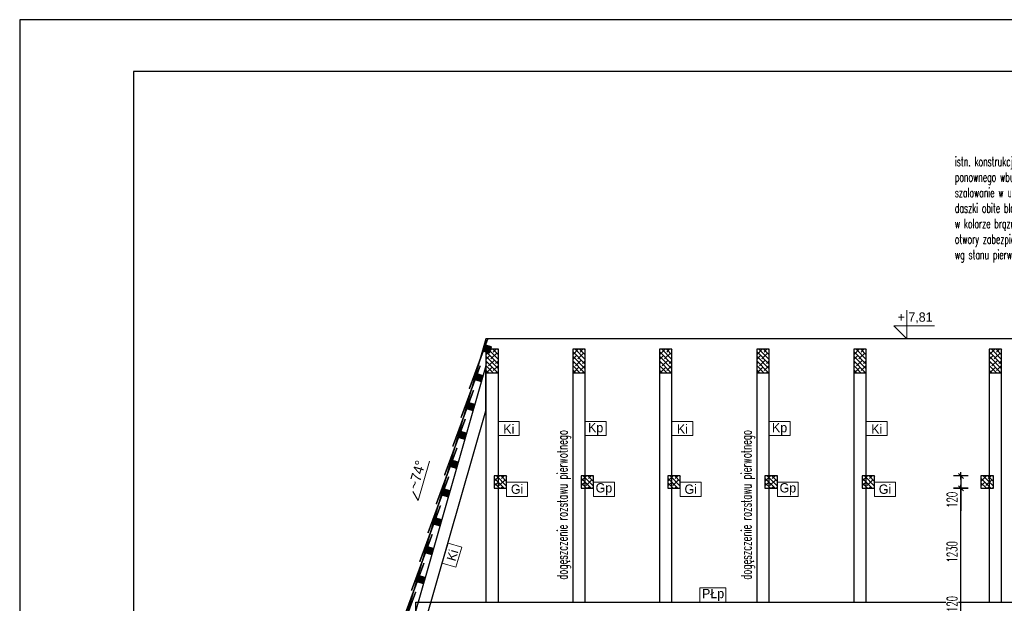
# Model space of a CAD drawing. Header units: centimetres. Extents: x 152786 to 159501, y -6718 to 1403.
# Tile 84 of 89: x 157401 to 158354, y 839 to 1403. Entities that reach past the tile are written whole.
import ezdxf
from ezdxf import colors
from ezdxf.entities.mleader import LeaderData, LeaderLine
from ezdxf.enums import TextEntityAlignment as Align
from ezdxf.math import Vec2, Vec3

# ---------------------------------------------------------------- set-up
doc = ezdxf.new("R2010")
doc.units = ezdxf.units.CM
doc.header["$LTSCALE"] = 0.1
doc.layers.get('0').update_dxf_attribs({"color": 45})
doc.layers.add('A_Opisy', color=7, linetype='Continuous', lineweight=18)
doc.layers.add('A_opisy więźby', color=51, linetype='Continuous', lineweight=13)
for name, color, linetype in [('A_wymiary_zewn', 4, 'Continuous'), ('Format', 7, 'Continuous'), ('hatch_R&F', 4, 'Continuous'), ('opisy_prętów_R&F', 2, 'Continuous'), ('ozn_graficzne_PROKON', 5, 'Continuous'), ('ozn_graficzne_R&F', 5, 'Continuous'), ('widoki_R&F', 4, 'Continuous'), ('więźba_R&F', 3, 'Continuous'), ('wymiary_R&F', 3, 'Continuous')]:
    doc.layers.add(name, color=color, linetype=linetype)
doc.styles.add('CG', font='FL Pismo Techniczne.ttf')
doc.styles.add('simplex 0.6', font='simplex.shx', dxfattribs={"width": 0.6})
doc.styles.add('Skala 50', font='simplex.shx', dxfattribs={"width": 0.9, "height": 10})
doc.styles.add('TECH', font='FL Pismo Techniczne.ttf')
doc.dimstyles.new('1_50 [mm] żelbet', dxfattribs={"dimtxt": 10, "dimasz": 0.5, "dimexe": 0.18, "dimexo": 0.0625, "dimgap": 3.5, "dimtad": 1, "dimlfac": 10, "dimrnd": 5, "dimdsep": 46, "dimtxsty": 'simplex 0.6', "dimblk1": 'KR', "dimblk2": 'KR', "dimsah": 1, "dimcen": 0.09, "dimse1": 1, "dimse2": 1, "dimclrd": 8, "dimadec": 0, "dimazin": 0, "dimtfac": 1, "dimtofl": 0, "dimtmove": 0, "dimatfit": 3, "dimfxl": 1, "dimtvp": 1, "dimtfill": 1, "dimtfillclr": 256, "dimtolj": 1, "dimtzin": 0, "dimarcsym": 0})

# ---------------------------------------------------------------- blocks, each defined once
blk = doc.blocks.new('_Open30')
at = {"color": 0, "linetype": 'ByBlock', "lineweight": -2, "transparency": 16777216}
for p, q in [((-1, 0.2679), (0, 0)), ((0, 0), (-1, -0.2679)), ((0, 0), (-1, 0))]:
    blk.add_line(p, q, dxfattribs=at)
blk = doc.blocks.new('KR')
for p, q in [((-7, 0), (7, 0)), ((-4.9, -4.9), (4.9, 4.9)), ((0, -14), (0, 14))]:
    blk.add_line(p, q)
blk = doc.blocks.new('*D552')
at = {"layer": 'Defpoints', "color": 0, "transparency": 16777216}
for p in [(158331.15, 826.96), (158331.15, 814.96)]:
    blk.add_point(p, dxfattribs=at)
at = {"layer": 'wymiary_R&F', "color": 8, "lineweight": -2, "transparency": 16777216}
for p, q in [((158311.7, 826.96), (158311.7, 848.75)), ((158311.7, 815.46), (158311.7, 826.46))]:
    blk.add_line(p, q, dxfattribs=at)
at = {"layer": 'wymiary_R&F', "color": 8, "lineweight": -2, "transparency": 16777216, "xscale": 0.5, "yscale": 0.5, "zscale": 0.5}
for p, rotation in [((158311.7, 826.96), 90), ((158311.7, 814.96), 270)]:
    blk.add_blockref('KR', p, dxfattribs=dict(at, rotation=rotation))
at = {"layer": 'wymiary_R&F', "color": 0, "transparency": 16777216, "insert": (158303.2, 838.1), "char_height": 10, "attachment_point": 5, "rotation": 90, "style": 'simplex 0.6', "bg_fill": 3, "box_fill_scale": 1.1, "bg_fill_color": 256, "bg_fill_true_color": 13158600, "bg_fill_transparency": 0}
blk.add_mtext('\\A1;120', dxfattribs=at)
at = {"layer": 'Defpoints', "color": 0, "transparency": 16777216}
blk.add_point((158311.7, 826.96), dxfattribs=at)
blk = doc.blocks.new('*D553')
at = {"layer": 'Defpoints', "color": 0, "transparency": 16777216}
for p in [(158311.7, 949.96), (158331.15, 949.96), (158331.15, 826.96)]:
    blk.add_point(p, dxfattribs=at)
at = {"layer": 'wymiary_R&F', "color": 8, "lineweight": -2, "transparency": 16777216}
blk.add_line((158311.7, 827.46), (158311.7, 949.46), dxfattribs=at)
at = {"layer": 'wymiary_R&F', "color": 8, "lineweight": -2, "transparency": 16777216, "xscale": 0.5, "yscale": 0.5, "zscale": 0.5}
for p, rotation in [((158311.7, 949.96), 90), ((158311.7, 826.96), 270)]:
    blk.add_blockref('KR', p, dxfattribs=dict(at, rotation=rotation))
at = {"layer": 'wymiary_R&F', "color": 0, "transparency": 16777216, "insert": (158303.2, 888.46), "char_height": 10, "attachment_point": 5, "rotation": 90, "style": 'simplex 0.6', "bg_fill": 3, "box_fill_scale": 1.1, "bg_fill_color": 256, "bg_fill_true_color": 13158600, "bg_fill_transparency": 0}
blk.add_mtext('\\A1;1230', dxfattribs=at)
blk = doc.blocks.new('*D554')
at = {"layer": 'Defpoints', "color": 0, "transparency": 16777216}
for p in [(158311.7, 961.96), (158331.15, 961.96), (158331.15, 949.96)]:
    blk.add_point(p, dxfattribs=at)
at = {"layer": 'wymiary_R&F', "color": 8, "lineweight": -2, "transparency": 16777216}
for p, q in [((158311.7, 961.46), (158311.7, 950.46)), ((158311.7, 949.96), (158311.7, 928.17))]:
    blk.add_line(p, q, dxfattribs=at)
at = {"layer": 'wymiary_R&F', "color": 8, "lineweight": -2, "transparency": 16777216, "xscale": 0.5, "yscale": 0.5, "zscale": 0.5}
for p, rotation in [((158311.7, 961.96), 90), ((158311.7, 949.96), 270)]:
    blk.add_blockref('KR', p, dxfattribs=dict(at, rotation=rotation))
at = {"layer": 'wymiary_R&F', "color": 0, "transparency": 16777216, "insert": (158303.2, 938.82), "char_height": 10, "attachment_point": 5, "rotation": 90, "style": 'simplex 0.6', "bg_fill": 3, "box_fill_scale": 1.1, "bg_fill_color": 256, "bg_fill_true_color": 13158600, "bg_fill_transparency": 0}
blk.add_mtext('\\A1;120', dxfattribs=at)

msp = doc.modelspace()

# ---------------------------------------------------------------- hatches: boundary and pattern name
at = {"layer": 'hatch_R&F'}
h = msp.add_hatch(dxfattribs=at)
h.set_pattern_fill('ANSI38', color=256, scale=0.35, angle=129.1769423)
h.set_pattern_definition([(110.9993878, (6723.2442, -14840.6196), (-1.037445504, -0.398225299), []), (200.9993878, (6723.2442, -14840.6196), (-1.67666571, -1.833896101), [2.778125, -1.666875])])
h.paths.add_polyline_path([(157855.7295, 1081.0062), (157857.3834, 1086.7738), (157851.6158, 1088.4276), (157849.962, 1082.66)])
h = msp.add_hatch(dxfattribs=at)
h.set_pattern_fill('ANSI38', color=256, angle=90)
h.set_pattern_definition([(135, (6118.7244, 6572.0738), (-2.24506403, -2.24506403), []), (225, (6118.7244, 6572.0738), (-2.24506403, -6.73519209), [7.9375, -4.7625])])
h.paths.add_polyline_path([(157852.1463, 1061.7941), (157864.1463, 1061.7941), (157864.1463, 1084.4391), (157852.1463, 1084.4391)])
h = msp.add_hatch(dxfattribs=at)
h.set_pattern_fill('ANSI38', color=256, angle=90)
h.set_pattern_definition([(135, (6202.7244, 6572.0738), (-2.24506403, -2.24506403), []), (225, (6202.7244, 6572.0738), (-2.24506403, -6.73519209), [7.9375, -4.7625])])
h.paths.add_polyline_path([(157936.1463, 1061.7941), (157948.1463, 1061.7941), (157948.1463, 1084.4391), (157936.1463, 1084.4391)])
h = msp.add_hatch(dxfattribs=at)
h.set_pattern_fill('ANSI38', color=256, angle=90)
h.set_pattern_definition([(135, (6286.7244, 6572.0738), (-2.24506403, -2.24506403), []), (225, (6286.7244, 6572.0738), (-2.24506403, -6.73519209), [7.9375, -4.7625])])
h.paths.add_polyline_path([(158020.1463, 1061.7941), (158032.1463, 1061.7941), (158032.1463, 1084.4391), (158020.1463, 1084.4391)])
h = msp.add_hatch(dxfattribs=at)
h.set_pattern_fill('ANSI38', color=256, angle=90)
h.set_pattern_definition([(135, (6380.7244, 6572.0738), (-2.24506403, -2.24506403), []), (225, (6380.7244, 6572.0738), (-2.24506403, -6.73519209), [7.9375, -4.7625])])
h.paths.add_polyline_path([(158114.1463, 1061.7941), (158126.1463, 1061.7941), (158126.1463, 1084.4391), (158114.1463, 1084.4391)])
h = msp.add_hatch(dxfattribs=at)
h.set_pattern_fill('ANSI38', color=256, angle=90)
h.set_pattern_definition([(135, (6474.7244, 6572.0738), (-2.24506403, -2.24506403), []), (225, (6474.7244, 6572.0738), (-2.24506403, -6.73519209), [7.9375, -4.7625])])
h.paths.add_polyline_path([(158208.1463, 1061.7941), (158220.1463, 1061.7941), (158220.1463, 1084.4391), (158208.1463, 1084.4391)])
h = msp.add_hatch(dxfattribs=at)
h.set_pattern_fill('ANSI38', color=256, angle=90)
h.set_pattern_definition([(135, (6605.7244, 6572.0738), (-2.24506403, -2.24506403), []), (225, (6605.7244, 6572.0738), (-2.24506403, -6.73519209), [7.9375, -4.7625])])
h.paths.add_polyline_path([(158339.1463, 1061.7941), (158351.1463, 1061.7941), (158351.1463, 1084.4391), (158339.1463, 1084.4391)])
h = msp.add_hatch(dxfattribs=at)
h.set_pattern_fill('ANSI38', color=256, scale=0.35, angle=129.1769423)
h.set_pattern_definition([(110.9993878, (6715.2507, -14868.4961), (-1.037445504, -0.398225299), []), (200.9993878, (6715.2507, -14868.4961), (-1.67666571, -1.833896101), [2.778125, -1.666875])])
h.paths.add_polyline_path([(157847.7361, 1053.1296), (157849.3899, 1058.8972), (157843.6223, 1060.551), (157841.9685, 1054.7834)])
h = msp.add_hatch(dxfattribs=at)
h.set_pattern_fill('ANSI38', color=256, scale=0.35, angle=129.1769423)
h.set_pattern_definition([(110.9993878, (6703.2652, -14894.9035), (-1.037445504, -0.398225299), []), (200.9993878, (6703.2652, -14894.9035), (-1.67666571, -1.833896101), [2.778125, -1.666875])])
h.paths.add_polyline_path([(157839.7426, 1025.253), (157841.3964, 1031.0206), (157835.6288, 1032.6744), (157833.975, 1026.9068)])
h = msp.add_hatch(dxfattribs=at)
h.set_pattern_fill('ANSI38', color=256, scale=0.35, angle=129.1769423)
h.set_pattern_definition([(110.9993878, (6691.2797, -14921.3108), (-1.037445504, -0.398225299), []), (200.9993878, (6691.2797, -14921.3108), (-1.67666571, -1.833896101), [2.778125, -1.666875])])
h.paths.add_polyline_path([(157831.7491, 997.3764), (157833.4029, 1003.144), (157827.6353, 1004.7978), (157825.9815, 999.0302)])
h = msp.add_hatch(dxfattribs=at)
h.set_pattern_fill('ANSI38', color=256, scale=0.35, angle=129.1769423)
h.set_pattern_definition([(110.9993878, (6679.2943, -14947.7182), (-1.037445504, -0.398225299), []), (200.9993878, (6679.2943, -14947.7182), (-1.67666571, -1.833896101), [2.778125, -1.666875])])
h.paths.add_polyline_path([(157823.7556, 969.4998), (157825.4094, 975.2674), (157819.6419, 976.9212), (157817.988, 971.1536)])
h = msp.add_hatch(dxfattribs=at)
h.set_pattern_fill('ANSI38', color=256, angle=90)
h.set_pattern_definition([(135, (6126.7244, 6449.5954), (-2.24506403, -2.24506403), []), (225, (6126.7244, 6449.5954), (-2.24506403, -6.73519209), [7.9375, -4.7625])])
h.paths.add_polyline_path([(157860.1463, 949.9607), (157872.1463, 949.9607), (157872.1463, 961.9607), (157860.1463, 961.9607)])
h = msp.add_hatch(dxfattribs=at)
h.set_pattern_fill('ANSI38', color=256, angle=90)
h.set_pattern_definition([(135, (6210.7244, 6449.5954), (-2.24506403, -2.24506403), []), (225, (6210.7244, 6449.5954), (-2.24506403, -6.73519209), [7.9375, -4.7625])])
h.paths.add_polyline_path([(157944.1463, 949.9607), (157956.1463, 949.9607), (157956.1463, 961.9607), (157944.1463, 961.9607)])
h = msp.add_hatch(dxfattribs=at)
h.set_pattern_fill('ANSI38', color=256, angle=90)
h.set_pattern_definition([(135, (6294.7244, 6449.5954), (-2.24506403, -2.24506403), []), (225, (6294.7244, 6449.5954), (-2.24506403, -6.73519209), [7.9375, -4.7625])])
h.paths.add_polyline_path([(158028.1463, 949.9607), (158040.1463, 949.9607), (158040.1463, 961.9607), (158028.1463, 961.9607)])
h = msp.add_hatch(dxfattribs=at)
h.set_pattern_fill('ANSI38', color=256, angle=90)
h.set_pattern_definition([(135, (6388.7244, 6449.5954), (-2.24506403, -2.24506403), []), (225, (6388.7244, 6449.5954), (-2.24506403, -6.73519209), [7.9375, -4.7625])])
h.paths.add_polyline_path([(158122.1463, 949.9607), (158134.1463, 949.9607), (158134.1463, 961.9607), (158122.1463, 961.9607)])
h = msp.add_hatch(dxfattribs=at)
h.set_pattern_fill('ANSI38', color=256, angle=90)
h.set_pattern_definition([(135, (6482.7244, 6449.5954), (-2.24506403, -2.24506403), []), (225, (6482.7244, 6449.5954), (-2.24506403, -6.73519209), [7.9375, -4.7625])])
h.paths.add_polyline_path([(158216.1463, 949.9607), (158228.1463, 949.9607), (158228.1463, 961.9607), (158216.1463, 961.9607)])
h = msp.add_hatch(dxfattribs=at)
h.set_pattern_fill('ANSI38', color=256, angle=90)
h.set_pattern_definition([(135, (6597.7244, 6449.5954), (-2.24506403, -2.24506403), []), (225, (6597.7244, 6449.5954), (-2.24506403, -6.73519209), [7.9375, -4.7625])])
h.paths.add_polyline_path([(158331.1463, 949.9607), (158343.1463, 949.9607), (158343.1463, 961.9607), (158331.1463, 961.9607)])
h = msp.add_hatch(dxfattribs=at)
h.set_pattern_fill('ANSI38', color=256, scale=0.35, angle=129.1769423)
h.set_pattern_definition([(110.9993878, (6667.3088, -14974.1255), (-1.037445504, -0.398225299), []), (200.9993878, (6667.3088, -14974.1255), (-1.67666571, -1.833896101), [2.778125, -1.666875])])
h.paths.add_polyline_path([(157815.7621, 941.6232), (157817.4159, 947.3908), (157811.6484, 949.0446), (157809.9946, 943.2771)])
h = msp.add_hatch(dxfattribs=at)
h.set_pattern_fill('ANSI38', color=256, scale=0.35, angle=129.1769423)
h.set_pattern_definition([(110.9993878, (6659.3153, -15002.0021), (-1.037445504, -0.398225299), []), (200.9993878, (6659.3153, -15002.0021), (-1.67666571, -1.833896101), [2.778125, -1.666875])])
h.paths.add_polyline_path([(157807.7686, 913.7466), (157809.4225, 919.5142), (157803.6549, 921.168), (157802.0011, 915.4005)])
h = msp.add_hatch(dxfattribs=at)
h.set_pattern_fill('ANSI38', color=256, scale=0.35, angle=129.1769423)
h.set_pattern_definition([(110.9993878, (6651.3218, -15029.8787), (-1.037445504, -0.398225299), []), (200.9993878, (6651.3218, -15029.8787), (-1.67666571, -1.833896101), [2.778125, -1.666875])])
h.paths.add_polyline_path([(157799.7752, 885.8701), (157801.429, 891.6376), (157795.6614, 893.2915), (157794.0076, 887.5239)])
h = msp.add_hatch(dxfattribs=at)
h.set_pattern_fill('ANSI38', color=256, scale=0.35, angle=129.1769423)
h.set_pattern_definition([(110.9993878, (6643.3283, -15057.7553), (-1.037445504, -0.398225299), []), (200.9993878, (6643.3283, -15057.7553), (-1.67666571, -1.833896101), [2.778125, -1.666875])])
h.paths.add_polyline_path([(157791.7817, 857.9935), (157793.4355, 863.761), (157787.6679, 865.4149), (157786.0141, 859.6473)])

# ---------------------------------------------------------------- linework, layer by layer
at = {"layer": 'A_Opisy'}
for p, q in [((158259.2691, 1122.168), (158259.2691, 1094.668)), ((158259.2691, 1094.668), (158246.7691, 1107.168)), ((158246.7691, 1107.168), (158286.0305, 1107.168))]:
    msp.add_line(p, q, dxfattribs=at)
at = {"layer": 'A_opisy więźby'}
for points in [[(157884.4023, 1014.6723), (157884.4023, 1000.8995), (157864.1463, 1000.8995), (157864.1463, 1014.6723)], [(157968.4023, 1014.6723), (157968.4023, 1000.8995), (157948.1463, 1000.8995), (157948.1463, 1014.6723)], [(158052.4023, 1014.6723), (158052.4023, 1000.8995), (158032.1463, 1000.8995), (158032.1463, 1014.6723)], [(158146.4023, 1014.6723), (158146.4023, 1000.8995), (158126.1463, 1000.8995), (158126.1463, 1014.6723)], [(158240.4023, 1014.6723), (158240.4023, 1000.8995), (158220.1463, 1000.8995), (158220.1463, 1014.6723)], [(157892.4023, 955.9607), (157892.4023, 942.1879), (157872.1463, 942.1879), (157872.1463, 955.9607)], [(157976.4023, 955.9607), (157976.4023, 942.1879), (157956.1463, 942.1879), (157956.1463, 955.9607)], [(158060.4023, 955.9607), (158060.4023, 942.1879), (158040.1463, 942.1879), (158040.1463, 955.9607)], [(158154.4023, 955.9607), (158154.4023, 942.1879), (158134.1463, 942.1879), (158134.1463, 955.9607)], [(158248.4023, 955.9607), (158248.4023, 942.1879), (158228.1463, 942.1879), (158228.1463, 955.9607)], [(157815.4455, 896.9837), (157828.6848, 893.1874), (157823.1015, 873.7161), (157809.8622, 877.5124)], [(158084.2705, 853.7335), (158084.2705, 839.9607), (158059.0145, 839.9607), (158059.0145, 853.7335)]]:
    msp.add_lwpolyline(points, close=True, dxfattribs=at)
at = {"layer": 'A_wymiary_zewn'}
msp.add_lwpolyline([(158946.5425, 649.8751), (158712.1463, 1094.5585), (157852.1463, 1094.5585), (157760.8243, 776.081), (157705.1463, 649.8751)], dxfattribs=at)
at = {"layer": 'Format'}
msp.add_lwpolyline([(157400.988, -81.8405), (159500.988, -81.8405), (159500.988, 1403.1595), (157400.988, 1403.1595)], close=True, dxfattribs=at)
at = {"layer": 'ozn_graficzne_PROKON', "color": 4, "lineweight": 5}
msp.add_lwpolyline([(157797.4694, 976.2279), (157786.5813, 938.2567), (157781.2822, 946.7372)], dxfattribs=at)
at = {"layer": 'ozn_graficzne_R&F'}
msp.add_lwpolyline([(157510.988, -31.8405), (159450.988, -31.8405), (159450.988, 1353.1595), (157510.988, 1353.1595)], close=True, dxfattribs=at)
at = {"layer": 'widoki_R&F', "const_width": 1.5}
for points in [[(157853.8774, 1094.5585), (157835.9988, 1046.0927)], [(157846.6006, 1068.6246), (157828.0053, 1018.2161)], [(157840.1406, 1044.9051), (157820.0118, 990.3396)], [(157832.1471, 1017.0285), (157812.0183, 962.463)], [(157824.1537, 989.1519), (157804.0249, 934.5864)], [(157816.1602, 961.2753), (157796.0314, 906.7098)], [(157808.1667, 933.3987), (157788.0379, 878.8332)], [(157800.1732, 905.5221), (157780.0444, 850.9566)], [(157792.1797, 877.6455), (157772.0509, 823.08)], [(157784.1862, 849.769), (157764.0574, 795.2034)]]:
    msp.add_lwpolyline(points, dxfattribs=at)
at = {"layer": 'widoki_R&F'}
for points in [[(157855.7295, 1081.0062), (157857.3834, 1086.7738), (157851.6158, 1088.4276), (157849.962, 1082.66)], [(157847.7361, 1053.1296), (157849.3899, 1058.8972), (157843.6223, 1060.551), (157841.9685, 1054.7834)], [(157839.7426, 1025.253), (157841.3964, 1031.0206), (157835.6288, 1032.6744), (157833.975, 1026.9068)], [(157831.7491, 997.3764), (157833.4029, 1003.144), (157827.6353, 1004.7978), (157825.9815, 999.0302)], [(157823.7556, 969.4998), (157825.4094, 975.2674), (157819.6419, 976.9212), (157817.988, 971.1536)], [(157815.7621, 941.6232), (157817.4159, 947.3908), (157811.6484, 949.0446), (157809.9946, 943.2771)], [(157807.7686, 913.7466), (157809.4225, 919.5142), (157803.6549, 921.168), (157802.0011, 915.4005)], [(157799.7752, 885.8701), (157801.429, 891.6376), (157795.6614, 893.2915), (157794.0076, 887.5239)], [(157791.7817, 857.9935), (157793.4355, 863.761), (157787.6679, 865.4149), (157786.0141, 859.6473)]]:
    msp.add_lwpolyline(points, close=True, dxfattribs=at)
at = {"layer": 'więźba_R&F', "linetype": 'ByBlock'}
for points in [[(157864.1463, 839.9607), (157864.1463, 1084.4391), (157852.1463, 1084.4391), (157852.1463, 839.9607)], [(158032.1463, 839.9607), (158032.1463, 1084.4391), (158020.1463, 1084.4391), (158020.1463, 839.9607)], [(158220.1463, 839.9607), (158220.1463, 1084.4391), (158208.1463, 1084.4391), (158208.1463, 839.9607)], [(158351.1463, 839.9607), (158351.1463, 1084.4391), (158339.1463, 1084.4391), (158339.1463, 839.9607)], [(157732.2726, 650.4607), (157744.7562, 650.4607), (157852.1463, 1024.9743), (157852.1463, 1068.5098), (157732.2726, 650.4607)], [(158466.5425, 825.9607), (157784.1463, 825.9607), (157784.1463, 839.9607), (158466.5425, 839.9607)]]:
    msp.add_lwpolyline(points, dxfattribs=at)
for points in [[(157852.1463, 1061.7941), (157864.1463, 1061.7941), (157864.1463, 1084.4391), (157852.1463, 1084.4391)], [(158020.1463, 1061.7941), (158032.1463, 1061.7941), (158032.1463, 1084.4391), (158020.1463, 1084.4391)], [(158208.1463, 1061.7941), (158220.1463, 1061.7941), (158220.1463, 1084.4391), (158208.1463, 1084.4391)], [(158339.1463, 1061.7941), (158351.1463, 1061.7941), (158351.1463, 1084.4391), (158339.1463, 1084.4391)], [(157860.1463, 949.9607), (157872.1463, 949.9607), (157872.1463, 961.9607), (157860.1463, 961.9607)], [(158028.1463, 949.9607), (158040.1463, 949.9607), (158040.1463, 961.9607), (158028.1463, 961.9607)], [(158216.1463, 949.9607), (158228.1463, 949.9607), (158228.1463, 961.9607), (158216.1463, 961.9607)], [(158331.1463, 949.9607), (158343.1463, 949.9607), (158343.1463, 961.9607), (158331.1463, 961.9607)]]:
    msp.add_lwpolyline(points, close=True, dxfattribs=at)
at = {"layer": 'więźba_R&F', "color": 6, "linetype": 'ByBlock'}
for points in [[(157948.1463, 839.9607), (157948.1463, 1084.4391), (157936.1463, 1084.4391), (157936.1463, 839.9607)], [(158126.1463, 839.9607), (158126.1463, 1084.4391), (158114.1463, 1084.4391), (158114.1463, 839.9607)]]:
    msp.add_lwpolyline(points, dxfattribs=at)
for points in [[(157936.1463, 1061.7941), (157948.1463, 1061.7941), (157948.1463, 1084.4391), (157936.1463, 1084.4391)], [(158114.1463, 1061.7941), (158126.1463, 1061.7941), (158126.1463, 1084.4391), (158114.1463, 1084.4391)], [(157944.1463, 949.9607), (157956.1463, 949.9607), (157956.1463, 961.9607), (157944.1463, 961.9607)], [(158122.1463, 949.9607), (158134.1463, 949.9607), (158134.1463, 961.9607), (158122.1463, 961.9607)]]:
    msp.add_lwpolyline(points, close=True, dxfattribs=at)

# ---------------------------------------------------------------- texts
at = {"layer": 'A_Opisy', "color": 4, "style": 'TECH'}
msp.add_text('+ 7,81', height=9, dxfattribs=at).set_placement((158250.4661, 1111.0543))
at = {"layer": 'opisy_prętów_R&F', "color": 3, "style": 'simplex 0.6', "width": 0.6}
for p in [(157930.9933, 861.5593), (158108.9933, 861.5593)]:
    msp.add_text('dogęszczenie rozstawu pierwotnego', height=10, rotation=90, dxfattribs=at).set_placement(p)
at = {"layer": 'ozn_graficzne_PROKON', "color": 6, "lineweight": 0, "style": 'CG'}
msp.add_text('~74%%D', height=10, rotation=74, dxfattribs=at).set_placement((157793.0481, 960.8089), align=Align.BOTTOM_CENTER)

# ---------------------------------------------------------------- leaders
at = {"layer": 'widoki_R&F'}
ml = msp.add_multileader_mtext('Standard', dxfattribs=at)
ml.set_content('{\\W0.6;istn. konstrukcja sygnaturki do ponownego wbudowania,\\Pszalowanie w układzie pionowym, \\Pdaszki obite blachą tytan-cynk \\Pw kolorze brązu/miedzi,\\Potwory zabezpieczyć szkleniem \\Pwg stanu pierwotnego}', color=256, style='Skala 50')
ml.set_leader_properties()
ml.set_arrow_properties(name='OPEN30')
ml.build(insert=Vec2(0, 0))
ml.multileader.update_dxf_attribs({"dogleg_length": 13.7196, "arrow_head_size": 7})
ctx = ml.context
ctx.base_point, ctx.char_height, ctx.arrow_head_size, ctx.plane_origin = Vec3(158303.8842, 1264.4747), 9, 7, Vec3(92461.8761, 8012.2873)
notes = []
notes.append((ctx, [(0, (1, 1, 0), (158457.3753, 1264.4747), (-1, 0), 13.7196, [(0, [(158485.8735, 1236.7683)], 0, [])])]))
ctx.mtext.insert, ctx.mtext.width, ctx.mtext.defined_height = Vec3(158305.8842, 1270.4747), 141.785025, 46.643
for ctx, leaders in notes:
    for number, flags, end, landing, length, lines in leaders:
        leader = LeaderData()
        leader.index, (leader.has_last_leader_line, leader.has_dogleg_vector, leader.attachment_direction) = number, flags
        leader.last_leader_point, leader.dogleg_vector, leader.dogleg_length = Vec3(end), Vec3(landing), length
        for number, points, colour, breaks in lines:
            line = LeaderLine()
            line.index, line.vertices, line.color, line.breaks = number, Vec3.list(points), colors.encode_raw_color(colour), breaks
            leader.lines.append(line)
        ctx.leaders.append(leader)

# ---------------------------------------------------------------- next in the draw order: texts
at = {"layer": 'A_opisy więźby', "char_height": 9, "width": 18.756, "attachment_point": 5, "style": 'TECH', "bg_fill": 3, "box_fill_scale": 1, "bg_fill_color": 1, "bg_fill_transparency": 0}
for s, insert in [('Ki', (157874.2743, 1007.3132)), ('Kp', (157958.2743, 1007.3132)), ('Ki', (158042.2743, 1007.3132)), ('Kp', (158136.2743, 1007.3132)), ('Ki', (158230.2743, 1007.3132)), ('Gi', (157882.2743, 949.0743)), ('Gp', (157966.2743, 949.0743)), ('Gi', (158050.2743, 949.0743)), ('Gp', (158144.2743, 949.0743)), ('Gi', (158238.2743, 949.0743)), ('PŁp', (158071.93, 846.8471))]:
    msp.add_mtext(s, dxfattribs=dict(at, insert=insert))
at = {"layer": 'A_opisy więźby', "insert": (157819.7279, 885.2196), "char_height": 9, "width": 18.756, "attachment_point": 5, "rotation": 74, "style": 'TECH', "bg_fill": 3, "box_fill_scale": 1, "bg_fill_color": 1, "bg_fill_transparency": 0}
msp.add_mtext('Ki', dxfattribs=at)

# ---------------------------------------------------------------- next in the draw order: dimensions: what is measured, and where the dimension line sits
at = {"layer": 'wymiary_R&F'}
dim = msp.add_linear_dim(base=(158311.6981, 826.9607), p1=(158331.1463, 814.9607), p2=(158331.1463, 826.9607), angle=90, dimstyle='1_50 [mm] żelbet', dxfattribs=at)
dim.commit()
dim.dimension.update_dxf_attribs({"geometry": '*D552', "text_midpoint": (158303.1981, 838.1035)})

# ---------------------------------------------------------------- next in the draw order: dimensions: what is measured, and where the dimension line sits
dim = msp.add_linear_dim(base=(158311.6981, 949.9607), p1=(158331.1463, 826.9607), p2=(158331.1463, 949.9607), angle=90, dimstyle='1_50 [mm] żelbet', dxfattribs=at)
dim.commit()
dim.dimension.update_dxf_attribs({"geometry": '*D553', "text_midpoint": (158303.1981, 888.4607)})

# ---------------------------------------------------------------- next in the draw order: dimensions: what is measured, and where the dimension line sits
dim = msp.add_linear_dim(base=(158311.6981, 961.9607), p1=(158331.1463, 949.9607), p2=(158331.1463, 961.9607), angle=90, dimstyle='1_50 [mm] żelbet', dxfattribs=at)
dim.commit()
dim.dimension.update_dxf_attribs({"geometry": '*D554', "text_midpoint": (158311.6981, 938.8178), "dimtype": 160})

doc.saveas('drawing.dxf')
